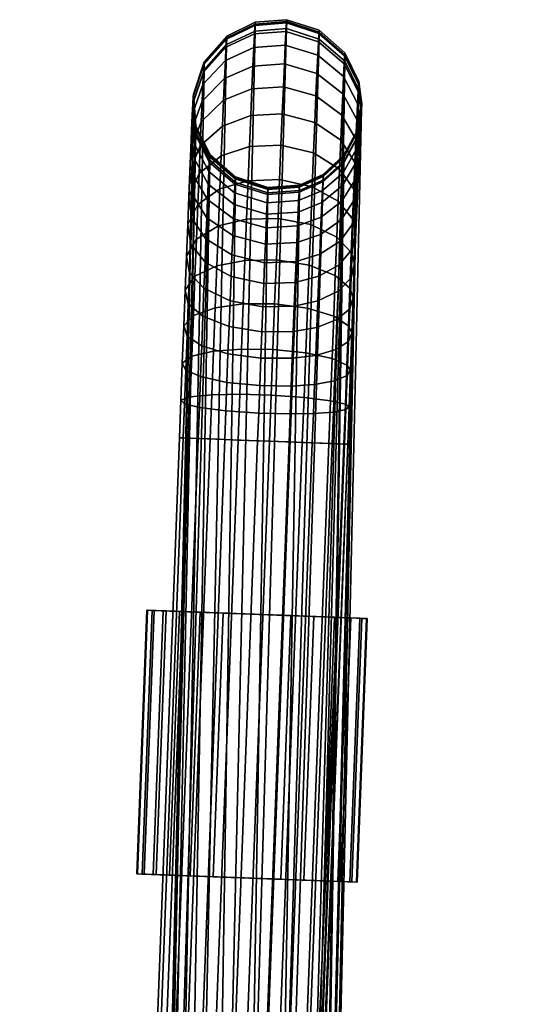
# Model space of a CAD drawing. Header units: millimetres. Extents: x -268 to 268, y -243 to 292.
# Tile 108 of 256: x -268 to -218, y 199 to 292. Entities that reach past the tile are written whole.
import ezdxf

# ---------------------------------------------------------------- set-up
doc = ezdxf.new("R2010")
doc.units = ezdxf.units.MM
doc.header["$MEASUREMENT"] = 0
doc.layers.add('nozky', color=250, linetype='Continuous')
doc.layers.add('podnoz', color=251, linetype='Continuous')

msp = doc.modelspace()

# ---------------------------------------------------------------- meshes
at = {"layer": 'nozky'}
mesh = msp.add_polyface(dxfattribs=at)
corners = [(240.518, -197.84, 16), (246.941, -173.679, 16), (239.414, -197.547, 13.873), (245.836, -173.386, 13.873), (238.799, -197.383, 11.475), (245.221, -173.222, 11.475), (238.744, -197.369, 8.994), (245.168, -173.208, 8.994), (239.234, -197.499, 6.634), (245.656, -173.338, 6.634), (240.23, -197.764, 4.451), (246.654, -173.603, 4.451), (241.73, -198.162, 2.514), (248.152, -174.001, 2.514), (243.627, -198.667, 0.995), (250.049, -174.505, 0.995), (245.752, -199.231), (252.174, -175.071), (245.752, -199.231), (252.174, -175.071), (251.939, -200.876), (258.363, -176.715), (251.939, -200.876), (258.363, -176.715), (254.064, -201.441, 0.995), (260.488, -177.281, 0.995), (255.961, -201.946, 2.514), (262.385, -177.785, 2.514), (257.461, -202.344, 4.451), (263.883, -178.183, 4.451), (258.457, -202.609, 6.634), (264.881, -178.448, 6.634), (258.947, -202.739, 8.994), (265.369, -178.578, 8.994), (258.893, -202.725, 11.475), (265.314, -178.564, 11.475), (258.277, -202.561, 13.873), (264.701, -178.4, 13.873), (257.174, -202.268, 16), (263.596, -178.107, 16), (257.174, -202.268, 16), (263.596, -178.107, 16), (240.518, -197.84, 16), (246.941, -173.679, 16), (240.518, -197.84, 16), (239.414, -197.547, 13.873), (238.799, -197.383, 11.475), (238.744, -197.369, 8.994), (239.234, -197.499, 6.634), (240.23, -197.764, 4.451), (241.73, -198.162, 2.514), (243.627, -198.667, 0.995), (245.752, -199.231), (251.939, -200.876), (254.064, -201.441, 0.995), (255.961, -201.946, 2.514), (257.461, -202.344, 4.451), (258.457, -202.609, 6.634), (258.947, -202.739, 8.994), (258.893, -202.725, 11.475), (258.277, -202.561, 13.873), (257.174, -202.268, 16), (246.941, -173.679, 16), (245.836, -173.386, 13.873), (245.221, -173.222, 11.475), (245.168, -173.208, 8.994), (245.656, -173.338, 6.634), (246.654, -173.603, 4.451), (248.152, -174.001, 2.514), (250.049, -174.505, 0.995), (252.174, -175.071), (258.363, -176.715), (260.488, -177.281, 0.995), (262.385, -177.785, 2.514), (263.883, -178.183, 4.451), (264.881, -178.448, 6.634), (265.369, -178.578, 8.994), (265.314, -178.564, 11.475), (264.701, -178.4, 13.873), (263.596, -178.107, 16), (253.719, 236.429, 16), (254.662, 211.447, 16), (254.861, 236.473, 13.873), (255.805, 211.49, 13.873), (255.496, 236.497, 11.475), (256.439, 211.514, 11.475), (255.553, 236.499, 8.994), (256.496, 211.517, 8.994), (255.047, 236.48, 6.634), (255.99, 211.498, 6.634), (254.016, 236.441, 4.451), (254.959, 211.458, 4.451), (252.467, 236.382, 2.514), (253.41, 211.4, 2.514), (250.506, 236.308, 0.995), (251.449, 211.326, 0.995), (248.307, 236.225), (249.252, 211.243), (248.307, 236.225), (249.252, 211.243), (241.908, 235.983), (242.854, 211.001), (241.908, 235.983), (242.854, 211.001), (239.711, 235.9, 0.995), (240.654, 210.918, 0.995), (237.75, 235.826, 2.514), (238.693, 210.844, 2.514), (236.201, 235.768, 4.451), (237.145, 210.786, 4.451), (235.17, 235.729, 6.634), (236.113, 210.747, 6.634), (234.664, 235.71, 8.994), (235.607, 210.728, 8.994), (234.719, 235.712, 11.475), (235.664, 210.729, 11.475), (235.355, 235.736, 13.873), (236.299, 210.754, 13.873), (236.498, 235.779, 16), (237.441, 210.797, 16), (236.498, 235.779, 16), (237.441, 210.797, 16), (253.719, 236.429, 16), (254.662, 211.447, 16), (253.719, 236.429, 16), (254.861, 236.473, 13.873), (255.496, 236.497, 11.475), (255.553, 236.499, 8.994), (255.047, 236.48, 6.634), (254.016, 236.441, 4.451), (252.467, 236.382, 2.514), (250.506, 236.308, 0.995), (248.307, 236.225), (241.908, 235.983), (239.711, 235.9, 0.995), (237.75, 235.826, 2.514), (236.201, 235.768, 4.451), (235.17, 235.729, 6.634), (234.664, 235.71, 8.994), (234.719, 235.712, 11.475), (235.355, 235.736, 13.873), (236.498, 235.779, 16), (254.662, 211.447, 16), (255.805, 211.49, 13.873), (256.439, 211.514, 11.475), (256.496, 211.517, 8.994), (255.99, 211.498, 6.634), (254.959, 211.458, 4.451), (253.41, 211.4, 2.514), (251.449, 211.326, 0.995), (249.252, 211.243), (242.854, 211.001), (240.654, 210.918, 0.995), (238.693, 210.844, 2.514), (237.145, 210.786, 4.451), (236.113, 210.747, 6.634), (235.607, 210.728, 8.994), (235.664, 210.729, 11.475), (236.299, 210.754, 13.873), (237.441, 210.797, 16), (-253.719, 236.429, 16), (-254.662, 211.447, 16), (-254.861, 236.473, 13.873), (-255.805, 211.49, 13.873), (-255.496, 236.497, 11.475), (-256.439, 211.514, 11.475), (-255.553, 236.499, 8.994), (-256.496, 211.517, 8.994), (-255.047, 236.48, 6.634), (-255.99, 211.498, 6.634), (-254.016, 236.441, 4.451), (-254.959, 211.458, 4.451), (-252.467, 236.382, 2.514), (-253.41, 211.4, 2.514), (-250.506, 236.308, 0.995), (-251.449, 211.326, 0.995), (-248.307, 236.225), (-249.252, 211.243), (-248.307, 236.225), (-249.252, 211.243), (-241.908, 235.983), (-242.854, 211.001), (-241.908, 235.983), (-242.854, 211.001), (-239.711, 235.9, 0.995), (-240.654, 210.918, 0.995), (-237.75, 235.826, 2.514), (-238.693, 210.844, 2.514), (-236.201, 235.768, 4.451), (-237.145, 210.786, 4.451), (-235.17, 235.729, 6.634), (-236.113, 210.747, 6.634), (-234.664, 235.71, 8.994), (-235.607, 210.728, 8.994), (-234.719, 235.712, 11.475), (-235.664, 210.729, 11.475), (-235.355, 235.736, 13.873), (-236.299, 210.754, 13.873), (-236.498, 235.779, 16), (-237.441, 210.797, 16), (-236.498, 235.779, 16), (-237.441, 210.797, 16), (-253.719, 236.429, 16), (-254.662, 211.447, 16), (-253.719, 236.429, 16), (-254.861, 236.473, 13.873), (-255.496, 236.497, 11.475), (-255.553, 236.499, 8.994), (-255.047, 236.48, 6.634), (-254.016, 236.441, 4.451), (-252.467, 236.382, 2.514), (-250.506, 236.308, 0.995), (-248.307, 236.225), (-241.908, 235.983), (-239.711, 235.9, 0.995), (-237.75, 235.826, 2.514), (-236.201, 235.768, 4.451), (-235.17, 235.729, 6.634), (-234.664, 235.71, 8.994), (-234.719, 235.712, 11.475), (-235.355, 235.736, 13.873), (-236.498, 235.779, 16), (-254.662, 211.447, 16), (-255.805, 211.49, 13.873), (-256.439, 211.514, 11.475), (-256.496, 211.517, 8.994), (-255.99, 211.498, 6.634), (-254.959, 211.458, 4.451), (-253.41, 211.4, 2.514), (-251.449, 211.326, 0.995), (-249.252, 211.243), (-242.854, 211.001), (-240.654, 210.918, 0.995), (-238.693, 210.844, 2.514), (-237.145, 210.786, 4.451), (-236.113, 210.747, 6.634), (-235.607, 210.728, 8.994), (-235.664, 210.729, 11.475), (-236.299, 210.754, 13.873), (-237.441, 210.797, 16), (-240.518, -197.84, 16), (-246.941, -173.679, 16), (-239.414, -197.547, 13.873), (-245.836, -173.386, 13.873), (-238.799, -197.383, 11.475), (-245.221, -173.222, 11.475), (-238.744, -197.369, 8.994), (-245.168, -173.208, 8.994), (-239.234, -197.499, 6.634), (-245.656, -173.338, 6.634), (-240.23, -197.764, 4.451), (-246.654, -173.603, 4.451), (-241.73, -198.162, 2.514), (-248.152, -174.001, 2.514), (-243.627, -198.667, 0.995), (-250.049, -174.505, 0.995), (-245.752, -199.231), (-252.174, -175.071), (-245.752, -199.231), (-252.174, -175.071), (-251.939, -200.876), (-258.363, -176.715), (-251.939, -200.876), (-258.363, -176.715), (-254.064, -201.441, 0.995), (-260.488, -177.281, 0.995), (-255.961, -201.946, 2.514), (-262.385, -177.785, 2.514), (-257.461, -202.344, 4.451), (-263.883, -178.183, 4.451), (-258.457, -202.609, 6.634), (-264.881, -178.448, 6.634), (-258.947, -202.739, 8.994), (-265.369, -178.578, 8.994), (-258.893, -202.725, 11.475), (-265.314, -178.564, 11.475), (-258.277, -202.561, 13.873), (-264.701, -178.4, 13.873), (-257.174, -202.268, 16), (-263.596, -178.107, 16), (-257.174, -202.268, 16), (-263.596, -178.107, 16), (-240.518, -197.84, 16), (-246.941, -173.679, 16), (-240.518, -197.84, 16), (-239.414, -197.547, 13.873), (-238.799, -197.383, 11.475), (-238.744, -197.369, 8.994), (-239.234, -197.499, 6.634), (-240.23, -197.764, 4.451), (-241.73, -198.162, 2.514), (-243.627, -198.667, 0.995), (-245.752, -199.231), (-251.939, -200.876), (-254.064, -201.441, 0.995), (-255.961, -201.946, 2.514), (-257.461, -202.344, 4.451), (-258.457, -202.609, 6.634), (-258.947, -202.739, 8.994), (-258.893, -202.725, 11.475), (-258.277, -202.561, 13.873), (-257.174, -202.268, 16), (-246.941, -173.679, 16), (-245.836, -173.386, 13.873), (-245.221, -173.222, 11.475), (-245.168, -173.208, 8.994), (-245.656, -173.338, 6.634), (-246.654, -173.603, 4.451), (-248.152, -174.001, 2.514), (-250.049, -174.505, 0.995), (-252.174, -175.071), (-258.363, -176.715), (-260.488, -177.281, 0.995), (-262.385, -177.785, 2.514), (-263.883, -178.183, 4.451), (-264.881, -178.448, 6.634), (-265.369, -178.578, 8.994), (-265.314, -178.564, 11.475), (-264.701, -178.4, 13.873), (-263.596, -178.107, 16)]
mesh.append_faces([[corners[k] for k in face] for face in [(0, 1, 3, 2), (2, 3, 5, 4), (4, 5, 7, 6), (6, 7, 9, 8), (8, 9, 11, 10), (10, 11, 13, 12), (12, 13, 15, 14), (14, 15, 17, 16), (18, 19, 21, 20), (22, 23, 25, 24), (24, 25, 27, 26), (26, 27, 29, 28), (28, 29, 31, 30), (30, 31, 33, 32), (32, 33, 35, 34), (34, 35, 37, 36), (36, 37, 39, 38), (40, 41, 43, 42), (49, 53, 48, 48), (49, 50, 53, 53), (50, 51, 53, 53), (46, 61, 45, 45), (45, 61, 44, 44), (47, 48, 61, 61), (46, 47, 61, 61), (52, 53, 51, 51), (54, 55, 48, 48), (58, 48, 55, 55), (56, 58, 55, 55), (61, 48, 60, 60), (60, 48, 59, 59), (48, 58, 59, 59), (58, 56, 57, 57), (48, 53, 54, 54), (67, 66, 71, 71), (67, 71, 68, 68), (68, 71, 69, 69), (64, 63, 79, 79), (63, 62, 79, 79), (65, 79, 66, 66), (64, 79, 65, 65), (70, 69, 71, 71), (72, 66, 73, 73), (76, 73, 66, 66), (74, 73, 76, 76), (79, 78, 66, 66), (78, 77, 66, 66), (66, 77, 76, 76), (76, 75, 74, 74), (66, 72, 71, 71), (80, 81, 83, 82), (82, 83, 85, 84), (84, 85, 87, 86), (86, 87, 89, 88), (88, 89, 91, 90), (90, 91, 93, 92), (92, 93, 95, 94), (94, 95, 97, 96), (98, 99, 101, 100), (102, 103, 105, 104), (104, 105, 107, 106), (106, 107, 109, 108), (108, 109, 111, 110), (110, 111, 113, 112), (112, 113, 115, 114), (114, 115, 117, 116), (116, 117, 119, 118), (120, 121, 123, 122), (129, 133, 128, 128), (129, 130, 133, 133), (130, 131, 133, 133), (126, 141, 125, 125), (125, 141, 124, 124), (127, 128, 141, 141), (126, 127, 141, 141), (132, 133, 131, 131), (134, 135, 128, 128), (138, 128, 135, 135), (136, 138, 135, 135), (141, 128, 140, 140), (140, 128, 139, 139), (128, 138, 139, 139), (138, 136, 137, 137), (128, 133, 134, 134), (147, 146, 151, 151), (147, 151, 148, 148), (148, 151, 149, 149), (144, 143, 159, 159), (143, 142, 159, 159), (145, 159, 146, 146), (144, 159, 145, 145), (150, 149, 151, 151), (152, 146, 153, 153), (156, 153, 146, 146), (154, 153, 156, 156), (159, 158, 146, 146), (158, 157, 146, 146), (146, 157, 156, 156), (156, 155, 154, 154), (146, 152, 151, 151), (160, 162, 163, 161), (162, 164, 165, 163), (164, 166, 167, 165), (166, 168, 169, 167), (168, 170, 171, 169), (170, 172, 173, 171), (172, 174, 175, 173), (174, 176, 177, 175), (178, 180, 181, 179), (182, 184, 185, 183), (184, 186, 187, 185), (186, 188, 189, 187), (188, 190, 191, 189), (190, 192, 193, 191), (192, 194, 195, 193), (194, 196, 197, 195), (196, 198, 199, 197), (200, 202, 203, 201), (209, 208, 213, 213), (209, 213, 210, 210), (210, 213, 211, 211), (206, 205, 221, 221), (205, 204, 221, 221), (207, 221, 208, 208), (206, 221, 207, 207), (212, 211, 213, 213), (214, 208, 215, 215), (218, 215, 208, 208), (216, 215, 218, 218), (221, 220, 208, 208), (220, 219, 208, 208), (208, 219, 218, 218), (218, 217, 216, 216), (208, 214, 213, 213), (227, 231, 226, 226), (227, 228, 231, 231), (228, 229, 231, 231), (224, 239, 223, 223), (223, 239, 222, 222), (225, 226, 239, 239), (224, 225, 239, 239), (230, 231, 229, 229), (232, 233, 226, 226), (236, 226, 233, 233), (234, 236, 233, 233), (239, 226, 238, 238), (238, 226, 237, 237), (226, 236, 237, 237), (236, 234, 235, 235), (226, 231, 232, 232), (240, 242, 243, 241), (242, 244, 245, 243), (244, 246, 247, 245), (246, 248, 249, 247), (248, 250, 251, 249), (250, 252, 253, 251), (252, 254, 255, 253), (254, 256, 257, 255), (258, 260, 261, 259), (262, 264, 265, 263), (264, 266, 267, 265), (266, 268, 269, 267), (268, 270, 271, 269), (270, 272, 273, 271), (272, 274, 275, 273), (274, 276, 277, 275), (276, 278, 279, 277), (280, 282, 283, 281), (289, 288, 293, 293), (289, 293, 290, 290), (290, 293, 291, 291), (286, 285, 301, 301), (285, 284, 301, 301), (287, 301, 288, 288), (286, 301, 287, 287), (292, 291, 293, 293), (294, 288, 295, 295), (298, 295, 288, 288), (296, 295, 298, 298), (301, 300, 288, 288), (300, 299, 288, 288), (288, 299, 298, 298), (298, 297, 296, 296), (288, 294, 293, 293), (307, 311, 306, 306), (307, 308, 311, 311), (308, 309, 311, 311), (304, 319, 303, 303), (303, 319, 302, 302), (305, 306, 319, 319), (304, 305, 319, 319), (310, 311, 309, 309), (312, 313, 306, 306), (316, 306, 313, 313), (314, 316, 313, 313), (319, 306, 318, 318), (318, 306, 317, 317), (306, 316, 317, 317), (316, 314, 315, 315), (306, 311, 312, 312)]])
at = {"layer": 'podnoz'}
mesh = msp.add_polyface(dxfattribs=at)
corners = [(-245.816, 280.447, 14.804), (-245.949, 277.195, 11.925), (-248.619, 276.416, 13.045), (-248.492, 279.552, 15.821), (-242.834, 280.577, 14.549), (-242.967, 277.296, 11.645), (-250.498, 280.494, 20.514), (-250.605, 277.865, 17.615), (-251.568, 275.708, 19.838), (-251.471, 278.107, 22.484), (-248.375, 282.365, 18.924), (-245.697, 283.365, 18.022), (-242.711, 283.521, 17.795), (-251.381, 280.202, 25.376), (-251.207, 275.783, 24.36), (-251.127, 277.687, 26.988), (-250.4, 282.79, 23.683), (-248.271, 284.822, 22.317), (-245.59, 285.913, 21.541), (-242.604, 286.091, 21.344), (-251.057, 279.292, 29.809), (-249.789, 275.414, 28.415), (-249.727, 276.876, 30.984), (-251.305, 281.968, 28.481), (-250.316, 284.725, 27.085), (-248.182, 286.894, 25.958), (-245.496, 288.061, 25.317), (-242.51, 288.258, 25.154), (-250.998, 280.606, 32.866), (-249.672, 278.073, 33.768), (-251.24, 283.414, 31.846), (-250.246, 286.31, 30.772), (-248.105, 288.59, 29.904), (-245.418, 289.821, 29.41), (-242.43, 290.032, 29.282), (-249.629, 278.95, 36.669), (-247.232, 276.049, 34.465), (-247.193, 276.86, 37.145), (-250.951, 281.569, 36.052), (-251.189, 284.474, 35.351), (-250.189, 287.472, 34.614), (-248.047, 289.834, 34.016), (-245.355, 291.111, 33.674), (-242.367, 291.334, 33.583), (-249.6, 279.496, 39.651), (-247.166, 277.365, 39.9), (-250.918, 282.169, 39.325), (-251.152, 285.135, 38.954), (-250.15, 288.195, 38.562), (-248.004, 290.608, 38.241), (-245.311, 291.913, 38.056), (-242.322, 292.143, 38.004), (-249.582, 279.705, 42.675), (-247.15, 277.557, 42.693), (-250.898, 282.398, 42.645), (-251.133, 285.387, 42.608), (-250.127, 288.472, 42.566), (-247.979, 290.904, 42.527), (-245.285, 292.22, 42.501), (-242.297, 292.453, 42.487), (-249.578, 279.581, 45.629), (-247.146, 277.442, 45.422), (-250.895, 282.261, 45.889), (-251.127, 285.236, 46.178), (-250.121, 288.307, 46.477), (-247.973, 290.727, 46.714), (-245.279, 292.037, 46.843), (-247.152, 277.029, 48.122), (-249.586, 279.134, 48.551), (-250.902, 281.771, 49.097), (-251.137, 284.696, 49.709), (-250.131, 287.715, 50.347), (-247.984, 290.094, 50.856), (-245.291, 291.38, 51.138)]
mesh.append_faces([[corners[k] for k in face] for face in [(0, 1, 2, 3), (4, 5, 1, 0), (6, 7, 8, 9), (10, 3, 7, 6), (11, 0, 3, 10), (12, 4, 0, 11), (13, 9, 14, 15), (16, 6, 9, 13), (17, 10, 6, 16), (18, 11, 10, 17), (19, 12, 11, 18), (20, 15, 21, 22), (23, 13, 15, 20), (24, 16, 13, 23), (25, 17, 16, 24), (26, 18, 17, 25), (27, 19, 18, 26), (28, 20, 22, 29), (30, 23, 20, 28), (31, 24, 23, 30), (32, 25, 24, 31), (33, 26, 25, 32), (34, 27, 26, 33), (35, 29, 36, 37), (38, 28, 29, 35), (39, 30, 28, 38), (40, 31, 30, 39), (41, 32, 31, 40), (42, 33, 32, 41), (43, 34, 33, 42), (44, 35, 37, 45), (46, 38, 35, 44), (47, 39, 38, 46), (48, 40, 39, 47), (49, 41, 40, 48), (50, 42, 41, 49), (51, 43, 42, 50), (52, 44, 45, 53), (54, 46, 44, 52), (55, 47, 46, 54), (56, 48, 47, 55), (57, 49, 48, 56), (58, 50, 49, 57), (59, 51, 50, 58), (60, 52, 53, 61), (62, 54, 52, 60), (63, 55, 54, 62), (64, 56, 55, 63), (65, 57, 56, 64), (66, 58, 57, 65), (60, 61, 67, 68), (62, 60, 68, 69), (63, 62, 69, 70), (64, 63, 70, 71), (66, 65, 72, 73), (65, 64, 71, 72)]])
mesh = msp.add_polyface(dxfattribs=at)
corners = [(-239.736, 279.836, 15.171), (-239.865, 276.628, 12.332), (-242.967, 277.296, 11.645), (-242.834, 280.577, 14.549), (-237.275, 278.298, 16.625), (-237.398, 275.259, 13.935), (-239.617, 282.714, 18.345), (-242.711, 283.521, 17.795), (-237.164, 281.025, 19.633), (-235.82, 278.922, 21.293), (-235.924, 276.39, 18.501), (-235.805, 277.277, 26.831), (-235.885, 275.361, 24.185), (-235.518, 277.387, 22.529), (-235.432, 279.472, 25.408), (-239.512, 285.227, 21.816), (-242.604, 286.091, 21.344), (-237.064, 283.406, 22.92), (-235.727, 281.134, 24.347), (-235.734, 278.893, 29.672), (-235.355, 281.23, 28.499), (-239.42, 287.346, 25.54), (-242.51, 288.258, 25.154), (-236.977, 285.414, 26.449), (-235.646, 282.998, 27.624), (-235.674, 280.216, 32.749), (-235.289, 282.67, 31.848), (-236.945, 277.95, 33.598), (-237, 276.736, 30.774), (-239.342, 289.081, 29.577), (-242.43, 290.032, 29.282), (-236.902, 287.058, 30.274), (-235.578, 284.525, 31.176), (-235.629, 281.186, 35.956), (-235.238, 283.725, 35.337), (-236.902, 278.84, 36.54), (-238.863, 277.084, 36.989), (-238.904, 276.255, 34.249), (-239.281, 290.353, 33.783), (-242.367, 291.334, 33.583), (-236.844, 288.263, 34.259), (-235.523, 285.644, 34.876), (-235.596, 281.79, 39.252), (-235.203, 284.382, 38.923), (-236.873, 279.394, 39.563), (-238.836, 277.599, 39.804), (-239.236, 291.145, 38.105), (-242.322, 292.143, 38.004), (-236.803, 289.013, 38.354), (-235.484, 286.341, 38.679), (-235.576, 282.021, 42.595), (-235.182, 284.633, 42.561), (-236.855, 279.605, 42.63), (-238.82, 277.797, 42.66), (-239.213, 291.448, 42.489), (-242.297, 292.453, 42.487), (-236.779, 289.3, 42.507), (-235.463, 286.607, 42.537), (-235.57, 281.883, 45.86), (-235.178, 284.483, 46.113), (-236.85, 279.479, 45.626), (-238.814, 277.679, 45.45), (-241.072, 276.672, 45.35), (-241.076, 276.785, 42.681), (-242.291, 292.268, 46.867), (-245.285, 292.22, 42.501), (-245.279, 292.037, 46.843), (-239.205, 291.267, 46.771), (-236.773, 289.129, 46.565), (-235.457, 286.448, 46.304), (-235.186, 283.946, 49.629), (-235.58, 281.389, 49.091), (-236.859, 279.026, 48.59), (-238.822, 277.257, 48.209), (-242.303, 291.605, 51.2), (-239.217, 290.619, 51.008), (-236.785, 288.515, 50.579), (-235.467, 285.878, 50.032), (-245.291, 291.38, 51.138)]
mesh.append_faces([[corners[k] for k in face] for face in [(0, 1, 2, 3), (4, 5, 1, 0), (6, 0, 3, 7), (8, 4, 0, 6), (9, 10, 4, 8), (11, 12, 13, 14), (15, 6, 7, 16), (17, 8, 6, 15), (18, 9, 8, 17), (14, 13, 9, 18), (19, 11, 14, 20), (21, 15, 16, 22), (23, 17, 15, 21), (24, 18, 17, 23), (20, 14, 18, 24), (25, 19, 20, 26), (27, 28, 19, 25), (29, 21, 22, 30), (31, 23, 21, 29), (32, 24, 23, 31), (26, 20, 24, 32), (33, 25, 26, 34), (35, 27, 25, 33), (36, 37, 27, 35), (38, 29, 30, 39), (40, 31, 29, 38), (41, 32, 31, 40), (34, 26, 32, 41), (42, 33, 34, 43), (44, 35, 33, 42), (45, 36, 35, 44), (46, 38, 39, 47), (48, 40, 38, 46), (49, 41, 40, 48), (43, 34, 41, 49), (50, 42, 43, 51), (52, 44, 42, 50), (53, 45, 44, 52), (54, 46, 47, 55), (56, 48, 46, 54), (57, 49, 48, 56), (58, 50, 51, 59), (60, 52, 50, 58), (61, 53, 52, 60), (62, 63, 53, 61), (64, 55, 65, 66), (67, 54, 55, 64), (68, 56, 54, 67), (69, 57, 56, 68), (58, 59, 70, 71), (61, 60, 72, 73), (60, 58, 71, 72), (67, 64, 74, 75), (69, 68, 76, 77), (68, 67, 75, 76), (64, 66, 78, 74)]])
mesh = msp.add_polyface(dxfattribs=at)
corners = [(-236.545, 258.724, 13.884), (-236.67, 255.502, 13.348), (-236.371, 255.778, 10.737), (-236.238, 259.284, 11.32), (-237.744, 258.233, 16.29), (-237.857, 255.277, 15.799), (-239.648, 257.895, 18.133), (-239.754, 255.143, 17.676), (-241.869, 257.74, 19.21), (-241.971, 255.106, 18.772), (-244.846, 257.777, 19.556), (-244.945, 255.181, 19.125), (-247.961, 258.088, 18.699), (-248.064, 255.396, 18.252), (-250.459, 258.63, 16.702), (-250.572, 255.716, 16.218), (-251.863, 259.259, 14.128), (-251.984, 256.058, 13.596), (-252.191, 259.919, 11.223), (-252.326, 256.398, 10.637), (-251.289, 260.565, 8.174), (-251.436, 256.706, 7.532), (-249.223, 261.034, 5.716), (-249.381, 256.903, 5.03), (-246.576, 261.243, 4.324), (-246.74, 256.959, 3.613), (-243.598, 261.206, 3.978), (-243.764, 256.884, 3.26), (-240.484, 260.895, 4.835), (-240.646, 256.669, 4.133), (-237.984, 260.353, 6.832), (-238.139, 256.349, 6.167), (-236.582, 259.724, 9.406), (-236.725, 256.007, 8.789), (-236.422, 261.946, 14.796), (-236.102, 262.79, 12.312), (-237.631, 261.188, 17.127), (-239.541, 260.647, 18.912), (-241.768, 260.374, 19.956), (-244.746, 260.374, 20.291), (-247.857, 260.781, 19.462), (-250.348, 261.545, 17.527), (-251.738, 262.458, 15.034), (-252.057, 263.441, 12.22), (-236.438, 263.442, 10.459), (-241.668, 262.907, 20.992), (-239.438, 263.295, 19.995), (-244.648, 262.871, 21.313), (-236.793, 252.241, 13.169), (-236.506, 252.23, 10.542), (-239.859, 252.357, 17.523), (-237.971, 252.286, 15.635), (-245.045, 252.553, 18.98), (-242.07, 252.44, 18.626), (-250.684, 252.766, 16.055), (-248.168, 252.671, 18.102), (-252.107, 252.82, 13.418), (-252.463, 252.833, 10.441), (-251.584, 252.8, 7.318), (-246.904, 252.623, 3.374), (-249.539, 252.723, 4.8), (-240.809, 252.393, 3.898), (-243.93, 252.511, 3.02), (-236.867, 252.244, 8.582), (-238.291, 252.298, 5.945), (-235.58, 281.389, 49.091), (-235.186, 283.946, 49.629), (-238.484, 139.829, 737.255), (-239.045, 136.818, 736.621), (-250.131, 287.715, 50.347), (-251.137, 284.696, 49.709), (-254.111, 142.075, 737.651), (-252.914, 144.371, 738.138), (-247.984, 290.094, 50.856), (-250.965, 146.197, 738.53), (-250.902, 281.771, 49.097), (-254.482, 139.715, 737.154), (-242.303, 291.605, 51.2), (-245.291, 291.38, 51.138), (-248.588, 147.263, 738.765), (-246.482, 147.537, 738.832), (-239.217, 290.619, 51.008), (-243.572, 146.998, 738.733), (-235.467, 285.878, 50.032), (-236.785, 288.515, 50.579), (-239.086, 142.683, 737.85), (-240.881, 145.292, 738.388)]
mesh.append_faces([[corners[k] for k in face] for face in [(0, 1, 2, 3), (4, 5, 1, 0), (6, 7, 5, 4), (8, 9, 7, 6), (10, 11, 9, 8), (12, 13, 11, 10), (14, 15, 13, 12), (16, 17, 15, 14), (18, 19, 17, 16), (20, 21, 19, 18), (22, 23, 21, 20), (24, 25, 23, 22), (26, 27, 25, 24), (28, 29, 27, 26), (30, 31, 29, 28), (32, 33, 31, 30), (3, 2, 33, 32), (34, 0, 3, 35), (36, 4, 0, 34), (37, 6, 4, 36), (38, 8, 6, 37), (39, 10, 8, 38), (40, 12, 10, 39), (41, 14, 12, 40), (42, 16, 14, 41), (43, 18, 16, 42), (35, 3, 32, 44), (45, 38, 37, 46), (47, 39, 38, 45), (48, 49, 2, 1), (50, 51, 5, 7), (51, 48, 1, 5), (52, 53, 9, 11), (54, 55, 13, 15), (56, 54, 15, 17), (55, 52, 11, 13), (53, 50, 7, 9), (17, 19, 57, 56), (58, 57, 19, 21), (59, 60, 23, 25), (60, 58, 21, 23), (61, 62, 27, 29), (63, 64, 31, 33), (49, 63, 33, 2), (64, 61, 29, 31), (62, 59, 25, 27), (65, 66, 67, 68), (69, 70, 71, 72), (73, 69, 72, 74), (70, 75, 76, 76), (77, 78, 79, 80), (81, 77, 80, 82), (83, 84, 85, 85), (66, 83, 67, 67), (84, 81, 82, 86), (78, 73, 74, 79)]])
mesh = msp.add_polyface(dxfattribs=at)
corners = [(-248.6, 145.47, 746.037), (-249.234, 146.224, 742.382), (-251.93, 144.419, 742.309), (-251.238, 143.6, 746.284), (-245.732, 146.157, 745.492), (-246.307, 146.839, 742.184), (-242.898, 145.754, 744.733), (-243.414, 146.366, 741.764), (-240.275, 144.174, 743.783), (-240.738, 144.721, 741.125), (-247.586, 144.792, 749.372), (-250.133, 142.858, 749.926), (-244.82, 145.545, 748.496), (-242.084, 145.209, 747.412), (-239.553, 143.689, 746.165), (-243.543, 144.968, 751.37), (-246.164, 144.148, 752.574), (-240.951, 144.696, 749.964), (-238.553, 143.236, 748.42), (-241.982, 144.455, 753.961), (-244.42, 143.575, 755.468), (-239.57, 144.243, 752.256), (-237.336, 142.836, 750.44), (-240.111, 143.991, 756.346), (-242.328, 143.056, 758.137), (-237.918, 143.833, 754.364), (-250.965, 146.197, 738.53), (-252.914, 144.371, 738.138), (-246.482, 147.537, 738.832), (-248.588, 147.263, 738.765), (-239.086, 142.683, 737.85), (-240.881, 145.292, 738.388), (-243.572, 146.998, 738.733), (-247.434, 51.838, 17.523), (-245.547, 51.766, 15.635), (-237.971, 252.286, 15.635), (-239.859, 252.357, 17.523), (-255.742, 52.151, 18.102), (-252.621, 52.033, 18.98), (-245.045, 252.553, 18.98), (-248.168, 252.671, 18.102), (-249.646, 51.921, 18.626), (-242.07, 252.44, 18.626), (-259.684, 52.3, 13.418), (-258.258, 52.247, 16.055), (-250.684, 252.766, 16.055), (-252.107, 252.82, 13.418), (-236.793, 252.241, 13.169), (-259.16, 52.281, 7.318), (-260.037, 52.314, 10.441), (-252.463, 252.833, 10.441), (-251.584, 252.8, 7.318), (-257.115, 52.203, 4.8), (-249.539, 252.723, 4.8), (-254.479, 52.104, 3.374), (-246.904, 252.623, 3.374), (-251.504, 51.991, 3.02), (-243.93, 252.511, 3.02), (-245.867, 51.778, 5.945), (-248.383, 51.874, 3.898), (-240.809, 252.393, 3.898), (-238.291, 252.298, 5.945), (-244.082, 51.711, 10.542), (-244.441, 51.725, 8.582), (-236.867, 252.244, 8.582), (-236.506, 252.23, 10.542), (-236.859, 279.026, 48.59), (-235.58, 281.389, 49.091), (-239.045, 136.818, 736.621), (-241.078, 276.268, 47.991), (-238.822, 277.257, 48.209), (-243.537, 132.425, 735.679), (-244.068, 276.043, 47.93), (-246.482, 131.878, 735.55), (-240.826, 134.166, 736.057), (-247.152, 277.029, 48.122), (-249.428, 132.43, 735.652), (-249.586, 279.134, 48.551), (-252.139, 134.177, 736.005), (-250.902, 281.771, 49.097), (-253.92, 136.833, 736.553), (-254.482, 139.715, 737.154), (-235.467, 285.878, 50.032), (-238.484, 139.829, 737.255), (-236.785, 288.515, 50.579), (-251.137, 284.696, 49.709), (-254.111, 142.075, 737.651), (-244.354, 51.721, 13.116)]
mesh.append_faces([[corners[k] for k in face] for face in [(0, 1, 2, 3), (4, 5, 1, 0), (6, 7, 5, 4), (8, 9, 7, 6), (10, 0, 3, 11), (12, 4, 0, 10), (13, 6, 4, 12), (14, 8, 6, 13), (15, 12, 10, 16), (17, 13, 12, 15), (18, 14, 13, 17), (19, 15, 16, 20), (21, 17, 15, 19), (22, 18, 17, 21), (23, 19, 20, 24), (25, 21, 19, 23), (2, 26, 27, 27), (28, 29, 1, 5), (9, 30, 31, 31), (31, 32, 9, 9), (32, 28, 7, 7), (29, 26, 1, 1), (5, 7, 28, 28), (2, 1, 26, 26), (32, 7, 9, 9), (33, 34, 35, 36), (37, 38, 39, 40), (38, 41, 42, 39), (41, 33, 36, 42), (43, 44, 45, 46), (44, 37, 40, 45), (47, 35, 34, 34), (48, 49, 50, 51), (49, 43, 46, 50), (52, 48, 51, 53), (54, 52, 53, 55), (56, 54, 55, 57), (58, 59, 60, 61), (62, 63, 64, 65), (63, 58, 61, 64), (59, 56, 57, 60), (66, 67, 68, 68), (69, 70, 71, 71), (72, 69, 73, 73), (70, 66, 74, 71), (66, 68, 74, 74), (75, 72, 73, 76), (77, 75, 76, 78), (79, 77, 80, 80), (69, 71, 73, 73), (77, 78, 80, 80), (79, 80, 81, 81), (82, 30, 83, 83), (84, 31, 30, 30), (85, 81, 86, 86), (47, 87, 65, 65)]])
mesh = msp.add_polyface(dxfattribs=at)
corners = [(-167.4, 145.124, 754.005), (-188.881, 143.636, 759.695), (-188.088, 141.414, 761.922), (-166.697, 142.895, 756.256), (-168.139, 146.196, 751.304), (-189.715, 144.702, 757.02), (-168.848, 146.172, 748.429), (-190.518, 144.671, 754.169), (-169.484, 144.938, 745.54), (-191.236, 143.431, 751.302), (-169.881, 142.639, 743.333), (-191.686, 141.129, 749.108), (-145.123, 144.195, 751.284), (-166.211, 139.917, 757.447), (-144.699, 141.213, 752.49), (-145.734, 146.43, 749.012), (-146.375, 147.508, 746.289), (-146.992, 147.489, 743.392), (-147.545, 146.26, 740.484), (-147.891, 143.964, 738.265), (-147.975, 141.208, 737.144), (-169.979, 139.881, 742.215), (-204.256, 143.617, 758.202), (-211.979, 142.988, 760.606), (-211.084, 143.026, 763.429), (-210.154, 141.968, 766.076), (-202.41, 142.598, 763.665), (-205.025, 142.373, 755.35), (-201.559, 140.38, 765.875), (-212.777, 141.742, 757.763), (-205.508, 140.068, 753.166), (-232.402, 141.898, 755.362), (-234.238, 142.164, 753.929), (-236.047, 143.478, 756.227), (-233.959, 143.176, 757.856), (-233.049, 142.969, 761.859), (-235.631, 143.248, 760.299), (-237.314, 142.224, 762.559), (-234.428, 141.913, 764.301), (-231.672, 142.929, 759.236), (-230.389, 141.681, 756.577), (-230.295, 142.758, 763.107), (-231.357, 141.678, 765.693), (-229.23, 142.742, 760.343), (-228.234, 141.516, 757.554), (-227.34, 142.614, 764.049), (-228.068, 141.518, 766.742), (-226.605, 142.614, 761.18), (-225.91, 141.403, 758.295), (-224.295, 142.543, 764.647), (-224.688, 141.439, 767.406), (-223.889, 142.551, 761.713), (-223.496, 141.347, 758.769), (-221.064, 142.547, 764.903), (-221.113, 141.443, 767.69), (-221, 142.554, 761.943), (-220.918, 141.349, 758.973), (-217.826, 142.626, 764.795), (-217.541, 141.53, 767.571), (-218.088, 142.625, 761.845), (-218.307, 141.413, 758.886), (-214.416, 142.788, 764.297), (-213.797, 141.708, 767.024), (-215.006, 142.772, 761.395), (-215.527, 141.546, 758.479), (-235.182, 284.633, 42.561), (-235.203, 284.382, 38.923), (-235.484, 286.341, 38.679), (-235.463, 286.607, 42.537), (-235.178, 284.483, 46.113), (-235.457, 286.448, 46.304), (-235.467, 285.878, 50.032), (-235.186, 283.946, 49.629), (-203.324, 143.608, 761.253)]
mesh.append_faces([[corners[k] for k in face] for face in [(0, 1, 2, 3), (4, 5, 1, 0), (6, 7, 5, 4), (8, 9, 7, 6), (10, 11, 9, 8), (12, 3, 13, 14), (15, 0, 3, 12), (16, 4, 0, 15), (17, 6, 4, 16), (18, 8, 6, 17), (19, 10, 8, 18), (20, 21, 10, 19), (22, 23, 24, 24), (24, 25, 26, 26), (27, 23, 22, 22), (28, 26, 25, 25), (26, 28, 2, 1), (27, 22, 7, 9), (27, 29, 23, 23), (27, 9, 11, 30), (26, 1, 5, 5), (22, 5, 7, 7), (31, 32, 33, 34), (35, 36, 37, 38), (39, 34, 36, 35), (40, 31, 34, 39), (41, 35, 38, 42), (43, 39, 35, 41), (44, 40, 39, 43), (45, 41, 42, 46), (47, 43, 41, 45), (48, 44, 43, 47), (49, 45, 46, 50), (51, 47, 45, 49), (52, 48, 47, 51), (53, 49, 50, 54), (55, 51, 49, 53), (56, 52, 51, 55), (57, 53, 54, 58), (59, 55, 53, 57), (60, 56, 55, 59), (61, 57, 58, 62), (63, 59, 57, 61), (64, 60, 59, 63), (61, 62, 25, 24), (63, 23, 64, 64), (24, 63, 61, 61), (64, 23, 29, 29), (63, 24, 23, 23), (65, 66, 67, 68), (69, 65, 68, 70), (69, 70, 71, 72), (24, 73, 22, 22), (24, 26, 73, 73), (5, 22, 73, 73), (5, 73, 26, 26)]])
mesh = msp.add_polyface(dxfattribs=at)
corners = [(-251.139, 264.425, 9.266), (-251.289, 260.565, 8.174), (-252.191, 259.919, 11.223), (-252.057, 263.441, 12.22), (-249.062, 265.165, 6.885), (-249.223, 261.034, 5.716), (-246.41, 265.527, 5.537), (-246.576, 261.243, 4.324), (-243.432, 265.527, 5.201), (-243.598, 261.206, 3.978), (-247.756, 263.371, 20.521), (-247.857, 260.781, 19.462), (-244.746, 260.374, 20.291), (-244.648, 262.871, 21.313), (-250.238, 264.348, 18.674), (-250.348, 261.545, 17.527), (-251.619, 265.537, 16.293), (-251.738, 262.458, 15.034), (-251.924, 266.83, 13.606), (-250.994, 268.137, 10.785), (-248.908, 269.138, 8.511), (-246.248, 269.648, 7.223), (-243.268, 269.684, 6.902), (-244.555, 265.239, 22.609), (-241.668, 262.907, 20.992), (-241.574, 265.309, 22.307), (-247.658, 265.825, 21.865), (-250.133, 267.005, 20.129), (-251.504, 268.454, 17.891), (-251.797, 270.04, 15.364), (-250.855, 271.655, 12.712), (-248.76, 272.905, 10.573), (-246.094, 273.553, 9.362), (-243.113, 273.624, 9.059), (-244.467, 267.445, 24.163), (-241.484, 267.547, 23.883), (-247.566, 268.114, 23.476), (-250.033, 269.483, 21.873), (-251.395, 271.174, 19.806), (-251.678, 273.034, 17.471), (-250.725, 274.936, 15.021), (-248.619, 276.416, 13.045), (-245.949, 277.195, 11.925), (-242.967, 277.296, 11.645), (-244.387, 269.417, 25.908), (-241.402, 269.547, 25.653), (-247.484, 270.158, 25.286), (-249.943, 271.695, 23.832), (-251.297, 273.604, 21.956), (-251.568, 275.708, 19.838), (-250.605, 277.865, 17.615), (-248.492, 279.552, 15.821), (-244.314, 271.185, 27.858), (-241.328, 271.341, 27.631), (-247.408, 271.992, 27.308), (-249.861, 273.681, 26.021), (-251.207, 275.783, 24.36), (-251.471, 278.107, 22.484), (-244.25, 272.729, 29.991), (-241.264, 272.907, 29.795), (-247.342, 273.594, 29.52), (-249.789, 275.414, 28.415), (-251.127, 277.687, 26.988), (-247.283, 274.944, 31.893), (-244.193, 274.031, 32.28), (-249.727, 276.876, 30.984), (-247.232, 276.049, 34.465), (-244.145, 275.098, 34.76), (-249.672, 278.073, 33.768), (-247.193, 276.86, 37.145), (-244.107, 275.88, 37.345), (-247.166, 277.365, 39.9), (-244.08, 276.366, 40.001), (-247.15, 277.557, 42.693), (-244.064, 276.552, 42.695), (-247.146, 277.442, 45.422), (-244.061, 276.441, 45.326), (-244.068, 276.043, 47.93), (-247.152, 277.029, 48.122)]
mesh.append_faces([[corners[k] for k in face] for face in [(0, 1, 2, 3), (4, 5, 1, 0), (6, 7, 5, 4), (8, 9, 7, 6), (10, 11, 12, 13), (14, 15, 11, 10), (16, 17, 15, 14), (18, 3, 17, 16), (19, 0, 3, 18), (20, 4, 0, 19), (21, 6, 4, 20), (22, 8, 6, 21), (23, 13, 24, 25), (26, 10, 13, 23), (27, 14, 10, 26), (28, 16, 14, 27), (29, 18, 16, 28), (30, 19, 18, 29), (31, 20, 19, 30), (32, 21, 20, 31), (33, 22, 21, 32), (34, 23, 25, 35), (36, 26, 23, 34), (37, 27, 26, 36), (38, 28, 27, 37), (39, 29, 28, 38), (40, 30, 29, 39), (41, 31, 30, 40), (42, 32, 31, 41), (43, 33, 32, 42), (44, 34, 35, 45), (46, 36, 34, 44), (47, 37, 36, 46), (48, 38, 37, 47), (49, 39, 38, 48), (50, 40, 39, 49), (51, 41, 40, 50), (52, 44, 45, 53), (54, 46, 44, 52), (55, 47, 46, 54), (56, 48, 47, 55), (57, 49, 48, 56), (58, 52, 53, 59), (60, 54, 52, 58), (61, 55, 54, 60), (62, 56, 55, 61), (63, 60, 58, 64), (65, 61, 60, 63), (66, 63, 64, 67), (68, 65, 63, 66), (69, 66, 67, 70), (71, 69, 70, 72), (73, 71, 72, 74), (75, 73, 74, 76), (75, 76, 77, 78)]])
mesh = msp.add_polyface(dxfattribs=at)
corners = [(-240.32, 265.12, 6.031), (-240.484, 260.895, 4.835), (-243.598, 261.206, 3.978), (-243.432, 265.527, 5.201), (-237.83, 264.356, 7.966), (-237.984, 260.353, 6.832), (-236.438, 263.442, 10.459), (-236.582, 259.724, 9.406), (-236.301, 265.045, 16.064), (-236.422, 261.946, 14.796), (-236.102, 262.79, 12.312), (-235.971, 266.162, 13.692), (-237.52, 264.032, 18.29), (-237.631, 261.188, 17.127), (-239.438, 263.295, 19.995), (-239.541, 260.647, 18.912), (-240.162, 269.184, 7.694), (-243.268, 269.684, 6.902), (-237.68, 268.207, 9.541), (-236.299, 267.018, 11.922), (-236.184, 267.982, 17.672), (-235.844, 269.358, 15.442), (-237.414, 266.726, 19.766), (-239.34, 265.804, 21.369), (-241.574, 265.309, 22.307), (-241.668, 262.907, 20.992), (-240.01, 273.037, 9.803), (-243.113, 273.624, 9.059), (-237.535, 271.856, 11.54), (-236.164, 270.407, 13.778), (-236.074, 270.72, 19.6), (-235.725, 272.338, 17.54), (-237.312, 269.239, 21.534), (-239.246, 268.143, 23.016), (-241.484, 267.547, 23.883), (-239.865, 276.628, 12.332), (-242.967, 277.296, 11.645), (-237.398, 275.259, 13.935), (-236.039, 273.568, 16.002), (-235.975, 273.167, 21.765), (-235.617, 274.999, 19.896), (-237.223, 271.483, 23.521), (-239.16, 270.233, 24.866), (-241.402, 269.547, 25.653), (-235.924, 276.39, 18.501), (-237.275, 278.298, 16.625), (-235.885, 275.361, 24.185), (-235.518, 277.387, 22.529), (-237.139, 273.496, 25.741), (-239.084, 272.107, 26.933), (-241.328, 271.341, 27.631), (-235.82, 278.922, 21.293), (-237.064, 275.254, 28.169), (-235.805, 277.277, 26.831), (-239.014, 273.744, 29.194), (-241.264, 272.907, 29.795), (-237, 276.736, 30.774), (-235.734, 278.893, 29.672), (-238.955, 275.125, 31.62), (-241.205, 274.228, 32.116), (-244.193, 274.031, 32.28), (-244.25, 272.729, 29.991), (-238.904, 276.255, 34.249), (-236.945, 277.95, 33.598), (-241.156, 275.31, 34.632), (-244.145, 275.098, 34.76), (-241.119, 276.103, 37.254), (-238.863, 277.084, 36.989), (-244.107, 275.88, 37.345), (-241.092, 276.596, 39.948), (-238.836, 277.599, 39.804), (-244.08, 276.366, 40.001), (-241.076, 276.785, 42.681), (-238.82, 277.797, 42.66), (-244.064, 276.552, 42.695), (-244.061, 276.441, 45.326), (-241.072, 276.672, 45.35), (-241.078, 276.268, 47.991), (-244.068, 276.043, 47.93), (-238.814, 277.679, 45.45), (-238.822, 277.257, 48.209)]
mesh.append_faces([[corners[k] for k in face] for face in [(0, 1, 2, 3), (4, 5, 1, 0), (6, 7, 5, 4), (8, 9, 10, 11), (12, 13, 9, 8), (14, 15, 13, 12), (16, 0, 3, 17), (18, 4, 0, 16), (19, 6, 4, 18), (11, 10, 6, 19), (20, 8, 11, 21), (22, 12, 8, 20), (23, 14, 12, 22), (24, 25, 14, 23), (26, 16, 17, 27), (28, 18, 16, 26), (29, 19, 18, 28), (21, 11, 19, 29), (30, 20, 21, 31), (32, 22, 20, 30), (33, 23, 22, 32), (34, 24, 23, 33), (35, 26, 27, 36), (37, 28, 26, 35), (38, 29, 28, 37), (31, 21, 29, 38), (39, 30, 31, 40), (41, 32, 30, 39), (42, 33, 32, 41), (43, 34, 33, 42), (44, 38, 37, 45), (40, 31, 38, 44), (46, 39, 40, 47), (48, 41, 39, 46), (49, 42, 41, 48), (50, 43, 42, 49), (47, 40, 44, 51), (52, 48, 46, 53), (54, 49, 48, 52), (55, 50, 49, 54), (56, 52, 53, 57), (58, 54, 52, 56), (59, 55, 54, 58), (60, 61, 55, 59), (62, 58, 56, 63), (64, 59, 58, 62), (65, 60, 59, 64), (66, 64, 62, 67), (68, 65, 64, 66), (69, 66, 67, 70), (71, 68, 66, 69), (72, 69, 70, 73), (74, 71, 69, 72), (75, 74, 72, 76), (75, 76, 77, 78), (76, 79, 80, 77)]])
mesh = msp.add_polyface(dxfattribs=at)
corners = [(-227.875, 126.907, 763.949), (-231.189, 127.068, 762.892), (-230.113, 127.045, 760.094), (-227.131, 126.9, 761.045), (-224.465, 126.828, 764.618), (-224.055, 126.829, 761.649), (-220.863, 126.832, 764.904), (-220.797, 126.832, 761.907), (-217.266, 126.919, 764.785), (-217.529, 126.912, 761.799), (-213.494, 127.099, 764.234), (-214.092, 127.076, 761.296), (-23.17, -78.589, 748.76), (-20.914, -76.35, 748.447), (-20.848, -76.798, 745.483), (-23.137, -79.07, 745.801), (-25.625, -80.915, 746.096), (-22.463, -80.223, 743.361), (-25.09, -82.172, 743.674), (-25.621, -80.407, 749.051), (-24.943, -80.927, 752.181), (-22.391, -79.034, 751.878), (-257.221, -148.598, 18.626), (-255.01, -148.682, 17.523), (-247.434, 51.838, 17.523), (-249.646, 51.921, 18.626), (-260.195, -148.486, 18.98), (-252.621, 52.033, 18.98), (-253.121, -148.753, 15.635), (-245.547, 51.766, 15.635), (-263.318, -148.368, 18.102), (-255.742, 52.151, 18.102), (-265.834, -148.273, 16.055), (-258.258, 52.247, 16.055), (-267.258, -148.219, 13.418), (-259.684, 52.3, 13.418), (-267.613, -148.205, 10.441), (-260.037, 52.314, 10.441), (-264.689, -148.316, 4.8), (-266.734, -148.239, 7.318), (-259.16, 52.281, 7.318), (-257.115, 52.203, 4.8), (-262.055, -148.415, 3.374), (-254.479, 52.104, 3.374), (-259.08, -148.528, 3.02), (-251.504, 51.991, 3.02), (-255.959, -148.646, 3.898), (-248.383, 51.874, 3.898), (-253.441, -148.741, 5.945), (-245.867, 51.778, 5.945), (-251.656, -148.808, 10.542), (-252.018, -148.795, 8.582), (-244.441, 51.725, 8.582), (-244.082, 51.711, 10.542), (-236.793, 252.241, 13.169), (-244.354, 51.721, 13.116), (-236.506, 252.23, 10.542), (-251.943, -148.797, 13.169), (-115, 93.24, 741.308), (-115, 140.226, 737.569), (-115, 140.464, 740.559), (-115, 93.478, 744.299), (-145, 140.226, 737.569), (-145, 93.24, 741.308), (-145, 93.478, 744.299), (-145, 140.464, 740.559), (-145, 93.24, 741.308), (-141.963, 90.33, 741.54), (-141.963, 90.568, 744.53), (-145, 93.478, 744.299), (-138.277, 88.092, 741.718), (-138.277, 88.33, 744.708), (-134.189, 86.714, 741.828), (-134.189, 86.952, 744.818), (-130, 86.262, 741.864), (-130, 86.5, 744.854), (-125.811, 86.714, 741.828), (-125.811, 86.952, 744.818), (-121.723, 88.092, 741.718), (-121.723, 88.33, 744.708), (-118.037, 90.33, 741.54), (-118.037, 90.568, 744.53), (-115, 93.24, 741.308), (-115, 93.478, 744.299), (-130, 86.262, 741.864), (-138.277, 88.092, 741.718), (-145, 93.24, 741.308), (-141.963, 90.33, 741.54), (-134.189, 86.714, 741.828), (-121.723, 88.092, 741.718), (-125.811, 86.714, 741.828), (-118.037, 90.33, 741.54), (-115, 93.24, 741.308), (-115, 140.226, 737.569), (-130, 86.5, 744.854), (-145, 93.478, 744.299), (-138.277, 88.33, 744.708), (-141.963, 90.568, 744.53), (-115, 140.464, 740.559), (-145, 140.464, 740.559), (-134.189, 86.952, 744.818), (-121.723, 88.33, 744.708), (-125.811, 86.952, 744.818), (-118.037, 90.568, 744.53), (-115, 93.478, 744.299)]
mesh.append_faces([[corners[k] for k in face] for face in [(0, 1, 2, 3), (4, 0, 3, 5), (6, 4, 5, 7), (8, 6, 7, 9), (10, 8, 9, 11), (12, 13, 14, 15), (16, 15, 17, 18), (19, 12, 15, 16), (20, 21, 12, 19), (22, 23, 24, 25), (26, 22, 25, 27), (23, 28, 29, 24), (30, 26, 27, 31), (32, 30, 31, 33), (34, 32, 33, 35), (36, 34, 35, 37), (38, 39, 40, 41), (42, 38, 41, 43), (39, 36, 37, 40), (44, 42, 43, 45), (46, 44, 45, 47), (48, 46, 47, 49), (50, 51, 52, 53), (51, 48, 49, 52), (54, 29, 55, 55), (56, 55, 53, 53), (57, 55, 29, 29), (57, 53, 55, 55), (58, 59, 60, 61), (62, 63, 64, 65), (66, 67, 68, 69), (67, 70, 71, 68), (70, 72, 73, 71), (72, 74, 75, 73), (74, 76, 77, 75), (76, 78, 79, 77), (78, 80, 81, 79), (80, 82, 83, 81), (84, 85, 86, 86), (86, 85, 87, 87), (88, 85, 84, 84), (89, 90, 84, 84), (91, 89, 84, 84), (92, 86, 93, 93), (91, 84, 92, 92), (84, 86, 92, 92), (94, 95, 96, 96), (95, 97, 96, 96), (98, 99, 95, 95), (100, 94, 96, 96), (101, 94, 102, 102), (103, 94, 101, 101), (104, 98, 95, 95), (103, 104, 94, 94), (94, 104, 95, 95)]])

doc.saveas('drawing.dxf')
